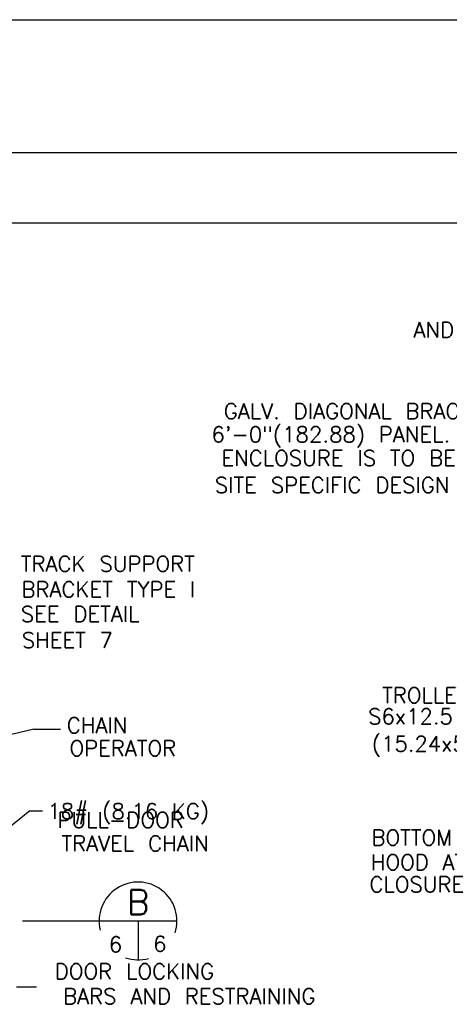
# Model space of a CAD drawing. Extents: x -23 to 2859, y -15 to 3983.
# Tile 16 of 50: x -4.25 to -0.8, y 7.49 to 15.41. Entities that reach past the tile are written whole.
import ezdxf
from ezdxf.enums import TextEntityAlignment as Align

# ---------------------------------------------------------------- set-up
doc = ezdxf.new("R2010")
doc.units = 0
doc.header["$LTSCALE"] = 25.4
doc.header["$MEASUREMENT"] = 0
doc.layers.add('PAN_RS', color=7, linetype='CONTINUOUS')
doc.layers.add('PAN_TS', color=7, linetype='CONTINUOUS')
doc.styles.add('TXT_SHX', font='txt.shx')

msp = doc.modelspace()

# ---------------------------------------------------------------- linework, layer by layer
at = {"layer": 'PAN_RS', "color": 7, "linetype": 'CONTINUOUS'}
for p, q in [((-4.2263, 8.1609), (-3.6103, 8.1609)), ((-3.6103, 8.1609), (-2.9863, 8.1609)), ((-3.2983, 8.1609), (-3.2983, 7.8489))]:
    msp.add_line(p, q, dxfattribs=at)
for start, end in [(341.96976, 193.81208), (251.04049, 285.74671)]:
    msp.add_arc((-3.2983, 8.1609), 0.3125, start, end, dxfattribs=at)
at = {"layer": 'PAN_TS', "color": 7, "linetype": 'CONTINUOUS'}
for p, q in [((-22.7543, 15.4069), (19.2457, 15.4069)), ((-21.8793, 14.3389), (18.3707, 14.3389)), ((-20.6013, 13.7739), (17.6407, 13.7739)), ((-4.1343, 9.7029), (-4.4443, 9.6299)), ((-4.1343, 9.7029), (-3.9213, 9.7029)), ((-4.1683, 9.0469), (-4.3943, 8.8609)), ((-4.1683, 9.0469), (-4.0663, 9.0469)), ((-4.2743, 7.6309), (-4.1131, 7.6309))]:
    msp.add_line(p, q, dxfattribs=at)

# ---------------------------------------------------------------- texts
at = {"layer": 'PAN_RS', "color": 7, "linetype": 'CONTINUOUS', "style": 'TXT_SHX'}
for s, height, p in [('B', 0.2, (-3.2973, 8.2119)), ('6', 0.125, (-3.4784, 7.9099)), ('6', 0.125, (-3.1224, 7.9139))]:
    msp.add_text(s, height=height, dxfattribs=at).set_placement(p, align=Align.CENTER)
at = {"layer": 'PAN_TS', "color": 7, "linetype": 'CONTINUOUS', "style": 'TXT_SHX'}
for s, p in [('  AND ENCLOSING ENDS. PROVIDE', (1.6871, 12.8508)), ('CLOSURE', (-0.6781, 8.3924))]:
    msp.add_text(s, height=0.125, dxfattribs=at).set_placement(p, align=Align.RIGHT)
for s, p in [('GALV. DIAGONAL BRACE ATOP OF EACH', (-0.9168, 12.1968)), ('6\'-0"(182.88) PANEL. WEATHERPROOF', (-1.0422, 12.0099)), ('ENCLOSURE IS TO BE DESIGNED FOR', (-1.0075, 11.8199)), ('SITE SPECIFIC DESIGN LOADS.', (-1.3936, 11.6029)), ('TROLLEY TRACK', (-0.6734, 9.9131)), ('S6x12.5', (-1.1087, 9.7431)), ('(15.24x5.67 KG)', (-0.7039, 9.5227)), ('PULL-DOOR', (-3.4378, 8.9099)), ('BOTTOM OF', (-0.9351, 8.7683)), ('TRAVEL CHAIN', (-3.3208, 8.7209)), ('HOOD AT END', (-0.8277, 8.5703)), ('DOOR LOCKING', (-3.3263, 7.6929)), ('BARS AND RESTRAINING', (-2.8858, 7.4929))]:
    msp.add_text(s, height=0.125, dxfattribs=at).set_placement(p, align=Align.CENTER)
for s, p in [('TRACK SUPPORT', (-4.2393, 10.9699)), ('BRACKET TYPE I', (-4.2343, 10.7639)), ('SEE DETAIL', (-4.2396, 10.5659)), ('SHEET 7', (-4.2329, 10.3559)), ('CHAIN', (-3.8713, 9.6709)), ('OPERATOR', (-3.8494, 9.4869)), ('18# (8.16 KG)', (-4.0253, 8.9809))]:
    msp.add_text(s, height=0.125, dxfattribs=at).set_placement(p)

doc.saveas('drawing.dxf')
